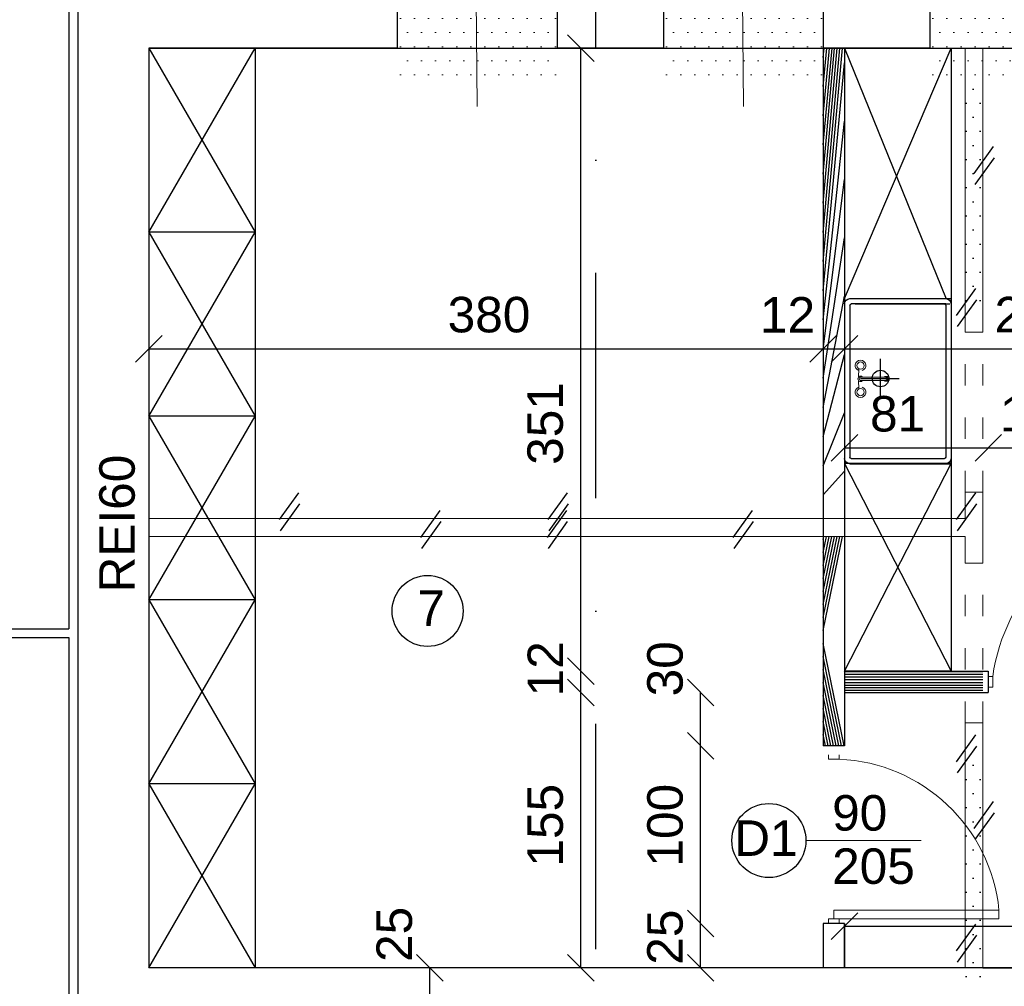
# Model space of a CAD drawing. Header units: millimetres. Extents: x 6197 to 108098, y 4257 to 29730.
# Tile 49 of 148: x 19247 to 19801, y 10919 to 11464. Entities that reach past the tile are written whole.
import ezdxf

# ---------------------------------------------------------------- set-up
doc = ezdxf.new("R2010")
doc.units = ezdxf.units.MM
doc.linetypes.add('ACAD_ISO03W100', pattern=[30, 12, -18])
doc.linetypes.add('DASHDOTX2', pattern=[50.8, 25.4, -12.7, 0, -12.7])
doc.layers.add('R-TAB', color=1, linetype='Continuous')
doc.layers.add('wuposażenie 0.15', color=140, linetype='Continuous', lineweight=15)
doc.styles.get("Standard").update_dxf_attribs({"font": 'arial.ttf'})
doc.dimstyles.new('ISO-25', dxfattribs={"dimtxt": 2.5, "dimasz": 2.5, "dimexe": 1.25, "dimexo": 0.625, "dimtad": 1, "dimtxsty": 'Standard', "dimcen": 2.5, "dimadec": 0, "dimazin": 0, "dimtfac": 1, "dimtmove": 0, "dimatfit": 3, "dimfxl": 1, "dimarcsym": 0})
pattern_1 = [(45, (-1177844323.7111, -935728472.6591815), (-11.22532015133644, 11.22532015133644), [])]

# ---------------------------------------------------------------- blocks, each defined once
blk = doc.blocks.new('_Oblique')
at = {"color": 0, "linetype": 'ByBlock', "lineweight": -2}
blk.add_line((-0.5, -0.5), (0.5, 0.5), dxfattribs=at)
blk = doc.blocks.new('*D509')
at = {"color": 0, "lineweight": -2, "transparency": 16777216}
blk.add_line((19319.33067399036, 12245.60305985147), (19699.33067470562, 12245.60305985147), dxfattribs=at)
at = {"layer": 'Defpoints', "color": 0, "transparency": 16777216}
for p in [(19699.33067470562, 12245.60305985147), (19699.33067470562, 11507.62654193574), (19319.33067399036, 11447.62654193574)]:
    blk.add_point(p, dxfattribs=at)
at = {"color": 0, "lineweight": -2, "transparency": 16777216, "xscale": 15, "yscale": 15, "zscale": 15, "rotation": 180}
blk.add_blockref('_Oblique', (19319.33067399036, 12245.60305985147), dxfattribs=at)
at = {"color": 0, "lineweight": -2, "transparency": 16777216, "xscale": 15, "yscale": 15, "zscale": 15}
blk.add_blockref('_Oblique', (19699.33067470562, 12245.60305985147), dxfattribs=at)
at = {"color": 0, "transparency": 16777216, "insert": (19505.94174057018, 12264.74684294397), "char_height": 20, "attachment_point": 5}
blk.add_mtext('380', dxfattribs=at)
blk = doc.blocks.new('*D510')
at = {"color": 0, "lineweight": -2, "transparency": 16777216}
blk.add_line((19699.3306744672, 12245.60305985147), (19711.33067422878, 12245.60305985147), dxfattribs=at)
at = {"layer": 'Defpoints', "color": 0, "transparency": 16777216}
for p in [(19711.33067422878, 12245.60305985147), (19699.3306744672, 11507.62654193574), (19711.33067422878, 11447.62654193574)]:
    blk.add_point(p, dxfattribs=at)
at = {"color": 0, "lineweight": -2, "transparency": 16777216, "xscale": 15, "yscale": 15, "zscale": 15, "rotation": 180}
blk.add_blockref('_Oblique', (19699.3306744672, 12245.60305985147), dxfattribs=at)
at = {"color": 0, "lineweight": -2, "transparency": 16777216, "xscale": 15, "yscale": 15, "zscale": 15}
blk.add_blockref('_Oblique', (19711.33067422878, 12245.60305985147), dxfattribs=at)
at = {"color": 0, "transparency": 16777216, "insert": (19709.3666532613, 12264.74684294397), "char_height": 20, "attachment_point": 5}
blk.add_mtext('12', dxfattribs=at)
blk = doc.blocks.new('*D541')
at = {"color": 0, "lineweight": -2, "transparency": 16777216}
blk.add_line((19477.74217635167, 10904.62654181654), (19477.74217635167, 10929.62654324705), dxfattribs=at)
at = {"layer": 'Defpoints', "color": 0, "transparency": 16777216}
for p in [(19319.33067470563, 10929.62654324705), (19477.74217635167, 10929.62654324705), (19279.33067399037, 10904.62654181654)]:
    blk.add_point(p, dxfattribs=at)
at = {"color": 0, "lineweight": -2, "transparency": 16777216, "xscale": 15, "yscale": 15, "zscale": 15}
for p, rotation in [((19477.74217635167, 10929.62654324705), 90), ((19477.74217635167, 10904.62654181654), 270)]:
    blk.add_blockref('_Oblique', p, dxfattribs=dict(at, rotation=rotation))
at = {"color": 0, "transparency": 16777216, "insert": (19457.75216275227, 10948.42568918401), "char_height": 20, "attachment_point": 5, "rotation": 90}
blk.add_mtext('25', dxfattribs=at)
blk = doc.blocks.new('*D822')
at = {"color": 0, "lineweight": -2, "transparency": 16777216}
blk.add_line((19711.33067399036, 12245.60305985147), (19917.33067399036, 12245.60305985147), dxfattribs=at)
at = {"layer": 'Defpoints', "color": 0, "transparency": 16777216}
for p in [(19917.33067399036, 12245.60305985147), (19917.33067399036, 11507.62654181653), (19711.33067399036, 11447.62654193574)]:
    blk.add_point(p, dxfattribs=at)
at = {"color": 0, "lineweight": -2, "transparency": 16777216, "xscale": 15, "yscale": 15, "zscale": 15, "rotation": 180}
blk.add_blockref('_Oblique', (19711.33067399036, 12245.60305985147), dxfattribs=at)
at = {"color": 0, "lineweight": -2, "transparency": 16777216, "xscale": 15, "yscale": 15, "zscale": 15}
blk.add_blockref('_Oblique', (19917.33067399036, 12245.60305985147), dxfattribs=at)
at = {"color": 0, "transparency": 16777216, "insert": (19807.67444807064, 12264.74684294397), "char_height": 20, "attachment_point": 5}
blk.add_mtext('206', dxfattribs=at)
blk = doc.blocks.new('*D830')
at = {"color": 0, "lineweight": -2, "transparency": 16777216}
blk.add_line((19319.33067399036, 11278.28070577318), (19699.33067399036, 11278.28070577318), dxfattribs=at)
at = {"layer": 'Defpoints', "color": 0, "transparency": 16777216}
for p in [(19319.33067399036, 11447.62654193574), (19699.33067399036, 11447.62654193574), (19699.33067399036, 11278.28070577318)]:
    blk.add_point(p, dxfattribs=at)
at = {"color": 0, "lineweight": -2, "transparency": 16777216, "xscale": 15, "yscale": 15, "zscale": 15, "rotation": 180}
blk.add_blockref('_Oblique', (19319.33067399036, 11278.28070577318), dxfattribs=at)
at = {"color": 0, "lineweight": -2, "transparency": 16777216, "xscale": 15, "yscale": 15, "zscale": 15}
blk.add_blockref('_Oblique', (19699.33067399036, 11278.28070577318), dxfattribs=at)
at = {"color": 0, "transparency": 16777216, "insert": (19511.00699931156, 11297.42448886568), "char_height": 20, "attachment_point": 5}
blk.add_mtext('380', dxfattribs=at)
blk = doc.blocks.new('*D831')
at = {"color": 0, "lineweight": -2, "transparency": 16777216}
blk.add_line((19699.33067399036, 11278.28070577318), (19711.33067399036, 11278.28070577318), dxfattribs=at)
at = {"layer": 'Defpoints', "color": 0, "transparency": 16777216}
for p in [(19699.33067399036, 11447.62654193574), (19711.33067399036, 11447.62654181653), (19711.33067399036, 11278.28070577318)]:
    blk.add_point(p, dxfattribs=at)
at = {"color": 0, "lineweight": -2, "transparency": 16777216, "xscale": 15, "yscale": 15, "zscale": 15, "rotation": 180}
blk.add_blockref('_Oblique', (19699.33067399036, 11278.28070577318), dxfattribs=at)
at = {"color": 0, "lineweight": -2, "transparency": 16777216, "xscale": 15, "yscale": 15, "zscale": 15}
blk.add_blockref('_Oblique', (19711.33067399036, 11278.28070577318), dxfattribs=at)
at = {"color": 0, "transparency": 16777216, "insert": (19679.22637587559, 11297.42448886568), "char_height": 20, "attachment_point": 5}
blk.add_mtext('12', dxfattribs=at)
blk = doc.blocks.new('*D832')
at = {"color": 0, "lineweight": -2, "transparency": 16777216}
blk.add_line((19711.33067399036, 11278.28070577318), (19917.33067375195, 11278.28070577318), dxfattribs=at)
at = {"layer": 'Defpoints', "color": 0, "transparency": 16777216}
for p in [(19711.33067399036, 11447.62654193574), (19917.33067375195, 11447.62654193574), (19917.33067375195, 11278.28070577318)]:
    blk.add_point(p, dxfattribs=at)
at = {"color": 0, "lineweight": -2, "transparency": 16777216, "xscale": 15, "yscale": 15, "zscale": 15, "rotation": 180}
blk.add_blockref('_Oblique', (19711.33067399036, 11278.28070577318), dxfattribs=at)
at = {"color": 0, "lineweight": -2, "transparency": 16777216, "xscale": 15, "yscale": 15, "zscale": 15}
blk.add_blockref('_Oblique', (19917.33067375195, 11278.28070577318), dxfattribs=at)
at = {"color": 0, "transparency": 16777216, "insert": (19819.13300639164, 11297.42448886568), "char_height": 20, "attachment_point": 5}
blk.add_mtext('206', dxfattribs=at)
blk = doc.blocks.new('*D839')
at = {"color": 0, "lineweight": -2, "transparency": 16777216}
blk.add_line((19562.74216753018, 11096.62654253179), (19562.74216753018, 11447.62654181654), dxfattribs=at)
at = {"layer": 'Defpoints', "color": 0, "transparency": 16777216}
for p in [(19549.33067399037, 11447.62654181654), (19562.74216753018, 11447.62654181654), (19711.33067422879, 11096.62654253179)]:
    blk.add_point(p, dxfattribs=at)
at = {"color": 0, "lineweight": -2, "transparency": 16777216, "xscale": 15, "yscale": 15, "zscale": 15}
for p, rotation in [((19562.74216753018, 11447.62654181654), 90), ((19562.74216753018, 11096.62654253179), 270)]:
    blk.add_blockref('_Oblique', p, dxfattribs=dict(at, rotation=rotation))
at = {"color": 0, "transparency": 16777216, "insert": (19542.75216203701, 11236.23823722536), "char_height": 20, "attachment_point": 5, "rotation": 90}
blk.add_mtext('351', dxfattribs=at)
blk = doc.blocks.new('*D840')
at = {"color": 0, "lineweight": -2, "transparency": 16777216}
blk.add_line((19562.74216991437, 11084.62654122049), (19562.74216991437, 11096.62654300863), dxfattribs=at)
at = {"layer": 'Defpoints', "color": 0, "transparency": 16777216}
for p in [(19562.74216991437, 11096.62654300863), (19711.33067422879, 11096.62654300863), (19711.33067422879, 11084.62654122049)]:
    blk.add_point(p, dxfattribs=at)
at = {"color": 0, "lineweight": -2, "transparency": 16777216, "xscale": 15, "yscale": 15, "zscale": 15}
for p, rotation in [((19562.74216991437, 11096.62654300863), 90), ((19562.74216991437, 11084.62654122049), 270)]:
    blk.add_blockref('_Oblique', p, dxfattribs=dict(at, rotation=rotation))
at = {"color": 0, "transparency": 16777216, "insert": (19542.75216203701, 11098.03035637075), "char_height": 20, "attachment_point": 5, "rotation": 90}
blk.add_mtext('12', dxfattribs=at)
blk = doc.blocks.new('*D841')
at = {"color": 0, "lineweight": -2, "transparency": 16777216}
blk.add_line((19562.74217182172, 10929.62654169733), (19562.74217182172, 11084.62654122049), dxfattribs=at)
at = {"layer": 'Defpoints', "color": 0, "transparency": 16777216}
for p in [(19562.74217182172, 11084.62654122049), (19711.33067422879, 11084.62654122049), (19711.33067422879, 10929.62654169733)]:
    blk.add_point(p, dxfattribs=at)
at = {"color": 0, "lineweight": -2, "transparency": 16777216, "xscale": 15, "yscale": 15, "zscale": 15}
for p, rotation in [((19562.74217182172, 11084.62654122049), 90), ((19562.74217182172, 10929.62654169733), 270)]:
    blk.add_blockref('_Oblique', p, dxfattribs=dict(at, rotation=rotation))
at = {"color": 0, "transparency": 16777216, "insert": (19542.75216203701, 11009.90181955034), "char_height": 20, "attachment_point": 5, "rotation": 90}
blk.add_mtext('155', dxfattribs=at)
blk = doc.blocks.new('*D842')
at = {"color": 0, "lineweight": -2, "transparency": 16777216}
blk.add_line((19630.25375348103, 11054.62654205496), (19630.25375348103, 11084.62654122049), dxfattribs=at)
at = {"layer": 'Defpoints', "color": 0, "transparency": 16777216}
for p in [(19630.25375348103, 11084.62654122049), (19711.33067422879, 11084.62654122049), (19711.33067422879, 11054.62654205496)]:
    blk.add_point(p, dxfattribs=at)
at = {"color": 0, "lineweight": -2, "transparency": 16777216, "xscale": 15, "yscale": 15, "zscale": 15}
for p, rotation in [((19630.25375348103, 11084.62654122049), 90), ((19630.25375348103, 11054.62654205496), 270)]:
    blk.add_blockref('_Oblique', p, dxfattribs=dict(at, rotation=rotation))
at = {"color": 0, "transparency": 16777216, "insert": (19610.26374369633, 11098.03035637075), "char_height": 20, "attachment_point": 5, "rotation": 90}
blk.add_mtext('30', dxfattribs=at)
blk = doc.blocks.new('*D843')
at = {"color": 0, "lineweight": -2, "transparency": 16777216}
blk.add_line((19630.25375538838, 10954.62654205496), (19630.25375538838, 11054.62654205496), dxfattribs=at)
at = {"layer": 'Defpoints', "color": 0, "transparency": 16777216}
for p in [(19630.25375538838, 11054.62654205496), (19711.33067422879, 11054.62654205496), (19699.33067446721, 10954.62654205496)]:
    blk.add_point(p, dxfattribs=at)
at = {"color": 0, "lineweight": -2, "transparency": 16777216, "xscale": 15, "yscale": 15, "zscale": 15}
for p, rotation in [((19630.25375538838, 11054.62654205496), 90), ((19630.25375538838, 10954.62654205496), 270)]:
    blk.add_blockref('_Oblique', p, dxfattribs=dict(at, rotation=rotation))
at = {"color": 0, "transparency": 16777216, "insert": (19610.26374369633, 11009.90181955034), "char_height": 20, "attachment_point": 5, "rotation": 90}
blk.add_mtext('100', dxfattribs=at)
blk = doc.blocks.new('*D844')
at = {"color": 0, "lineweight": -2, "transparency": 16777216}
blk.add_line((19630.25375729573, 10929.62654169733), (19630.25375729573, 10954.62654396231), dxfattribs=at)
at = {"layer": 'Defpoints', "color": 0, "transparency": 16777216}
for p in [(19630.25375729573, 10954.62654396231), (19711.33067422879, 10954.62654396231), (19699.33067446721, 10929.62654169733)]:
    blk.add_point(p, dxfattribs=at)
at = {"color": 0, "lineweight": -2, "transparency": 16777216, "xscale": 15, "yscale": 15, "zscale": 15}
for p, rotation in [((19630.25375729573, 10954.62654396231), 90), ((19630.25375729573, 10929.62654169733), 270)]:
    blk.add_blockref('_Oblique', p, dxfattribs=dict(at, rotation=rotation))
at = {"color": 0, "transparency": 16777216, "insert": (19610.26374369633, 10946.84507557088), "char_height": 20, "attachment_point": 5, "rotation": 90}
blk.add_mtext('25', dxfattribs=at)
blk = doc.blocks.new('*D845')
at = {"color": 0, "lineweight": -2, "transparency": 16777216}
blk.add_line((19711.33067351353, 11222.43508514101), (19792.33067422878, 11222.43508514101), dxfattribs=at)
at = {"layer": 'Defpoints', "color": 0, "transparency": 16777216}
for p in [(19792.33067422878, 11222.43508514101), (19711.33067351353, 11096.62654145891), (19792.33067422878, 11096.62654169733)]:
    blk.add_point(p, dxfattribs=at)
at = {"color": 0, "lineweight": -2, "transparency": 16777216, "xscale": 15, "yscale": 15, "zscale": 15, "rotation": 180}
blk.add_blockref('_Oblique', (19711.33067351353, 11222.43508514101), dxfattribs=at)
at = {"color": 0, "lineweight": -2, "transparency": 16777216, "xscale": 15, "yscale": 15, "zscale": 15}
blk.add_blockref('_Oblique', (19792.33067422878, 11222.43508514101), dxfattribs=at)
at = {"color": 0, "transparency": 16777216, "insert": (19741.22127872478, 11241.5788682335), "char_height": 20, "attachment_point": 5}
blk.add_mtext('81', dxfattribs=at)
blk = doc.blocks.new('*D846')
at = {"color": 0, "lineweight": -2, "transparency": 16777216}
blk.add_line((19792.33067422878, 11222.43508514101), (19892.3306744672, 11222.43508514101), dxfattribs=at)
at = {"layer": 'Defpoints', "color": 0, "transparency": 16777216}
for p in [(19892.3306744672, 11222.43508514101), (19792.33067422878, 11096.62654145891), (19892.3306744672, 11096.6265413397)]:
    blk.add_point(p, dxfattribs=at)
at = {"color": 0, "lineweight": -2, "transparency": 16777216, "xscale": 15, "yscale": 15, "zscale": 15, "rotation": 180}
blk.add_blockref('_Oblique', (19792.33067422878, 11222.43508514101), dxfattribs=at)
at = {"color": 0, "lineweight": -2, "transparency": 16777216, "xscale": 15, "yscale": 15, "zscale": 15}
blk.add_blockref('_Oblique', (19892.3306744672, 11222.43508514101), dxfattribs=at)
at = {"color": 0, "transparency": 16777216, "insert": (19822.22127944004, 11241.5788682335), "char_height": 20, "attachment_point": 5}
blk.add_mtext('100', dxfattribs=at)
blk = doc.blocks.new('*D865')
at = {"color": 0, "lineweight": -2, "transparency": 16777216}
blk.add_line((19294.33067399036, 12245.60305985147), (19319.33067422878, 12245.60305985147), dxfattribs=at)
at = {"layer": 'Defpoints', "color": 0, "transparency": 16777216}
for p in [(19319.33067422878, 12245.60305985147), (19294.33067399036, 11507.62654193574), (19319.33067422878, 11447.62654193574)]:
    blk.add_point(p, dxfattribs=at)
at = {"color": 0, "lineweight": -2, "transparency": 16777216, "xscale": 15, "yscale": 15, "zscale": 15, "rotation": 180}
blk.add_blockref('_Oblique', (19294.33067399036, 12245.60305985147), dxfattribs=at)
at = {"color": 0, "lineweight": -2, "transparency": 16777216, "xscale": 15, "yscale": 15, "zscale": 15}
blk.add_blockref('_Oblique', (19319.33067422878, 12245.60305985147), dxfattribs=at)
at = {"color": 0, "transparency": 16777216, "insert": (19299.85856133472, 12264.74684294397), "char_height": 20, "attachment_point": 5}
blk.add_mtext('25', dxfattribs=at)
blk = doc.blocks.new('*D921')
at = {"color": 0, "lineweight": -2, "transparency": 16777216}
blk.add_line((19711.3306744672, 10953.01191993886), (20071.33067399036, 10953.01191993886), dxfattribs=at)
at = {"layer": 'Defpoints', "color": 0, "transparency": 16777216}
for p in [(20071.33067399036, 10953.01191993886), (19711.3306744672, 10929.62654169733), (20071.33067399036, 10929.62654169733)]:
    blk.add_point(p, dxfattribs=at)
at = {"color": 0, "lineweight": -2, "transparency": 16777216, "xscale": 15, "yscale": 15, "zscale": 15, "rotation": 180}
blk.add_blockref('_Oblique', (19711.3306744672, 10953.01191993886), dxfattribs=at)
at = {"color": 0, "lineweight": -2, "transparency": 16777216, "xscale": 15, "yscale": 15, "zscale": 15}
blk.add_blockref('_Oblique', (20071.33067399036, 10953.01191993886), dxfattribs=at)
at = {"color": 0, "transparency": 16777216, "insert": (19849.6562316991, 10972.15570303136), "char_height": 20, "attachment_point": 5}
blk.add_mtext('360', dxfattribs=at)

msp = doc.modelspace()

# ---------------------------------------------------------------- hatches: boundary and pattern name
at = {"lineweight": 0}
h = msp.add_hatch(dxfattribs=at)
h.set_pattern_fill('DOTS', color=256, scale=5)
h.set_pattern_definition([(0, (-1177846952.249857, -935728472.6591815), (3.96875, 7.9375), [0, -7.9375])])
h.paths.add_polyline_path([(19503.53976112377, 11507.62654205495), (19459.33067399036, 11507.62654205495), (19459.33067399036, 11482.62654181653), (19503.75279527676, 11482.62654181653)])
h.paths.add_polyline_path([(19549.33067399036, 11507.62654205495), (19503.53976112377, 11507.62654205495), (19503.75279527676, 11482.62654181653), (19549.33067399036, 11482.62654181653)])
h.paths.add_polyline_path([(19549.33067399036, 11472.62654181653), (19503.83800917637, 11472.62654181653), (19504.05104332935, 11447.62654181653), (19549.33067399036, 11447.62654181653)])
h.paths.add_polyline_path([(19503.83800917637, 11472.62654181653), (19459.33067399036, 11472.62654181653), (19459.33067399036, 11447.62654181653), (19504.05104332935, 11447.62654181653)])
h = msp.add_hatch(dxfattribs=at)
h.set_pattern_fill('DOTS', color=256, scale=5)
h.set_pattern_definition([(0, (-1177846802.249857, -935728472.6591816), (3.96875, 7.9375), [0, -7.9375])])
h.paths.add_polyline_path([(19653.53976112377, 11507.62654193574), (19609.33067399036, 11507.62654193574), (19609.33067399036, 11482.62654169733), (19653.75279527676, 11482.62654169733)])
h.paths.add_polyline_path([(19699.33067399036, 11507.62654193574), (19653.53976112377, 11507.62654193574), (19653.75279527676, 11482.62654169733), (19699.33067399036, 11482.62654169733)])
h.paths.add_polyline_path([(19699.33067399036, 11472.62654169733), (19653.83800917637, 11472.62654169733), (19654.05104332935, 11447.62654169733), (19699.33067399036, 11447.62654169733)])
h.paths.add_polyline_path([(19653.83800917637, 11472.62654169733), (19609.33067399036, 11472.62654169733), (19609.33067399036, 11447.62654169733), (19654.05104332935, 11447.62654169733)])
h = msp.add_hatch(dxfattribs=at)
h.set_pattern_fill('DOTS', color=256, scale=5)
h.set_pattern_definition([(0, (-1177846652.249857, -935728472.6591814), (3.96875, 7.9375), [0, -7.9375])])
h.paths.add_polyline_path([(19803.53976112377, 11507.62654217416), (19759.33067399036, 11507.62654217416), (19759.33067399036, 11482.62654193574), (19803.75279527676, 11482.62654193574)])
h.paths.add_polyline_path([(19849.33067399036, 11507.62654217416), (19803.53976112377, 11507.62654217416), (19803.75279527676, 11482.62654193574), (19849.33067399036, 11482.62654193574)])
h.paths.add_polyline_path([(19849.33067399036, 11472.62654193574), (19803.83800917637, 11472.62654193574), (19804.05104332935, 11447.62654193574), (19849.33067399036, 11447.62654193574)])
h.paths.add_polyline_path([(19803.83800917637, 11472.62654193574), (19759.33067399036, 11472.62654193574), (19759.33067399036, 11447.62654193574), (19804.05104332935, 11447.62654193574)])
h = msp.add_hatch()
h.set_pattern_fill('DOTS', color=256, scale=5)
h.set_pattern_definition([(0, (-1177844323.7111, -935728472.6591815), (3.96875, 7.9375), [0, -7.9375])])
h.paths.add_polyline_path([(19699.33067422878, 11182.62654217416), (19319.33067399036, 11182.62654193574), (19319.33067399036, 11172.62654193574), (19699.33067422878, 11172.62654217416)])
h.paths.add_polyline_path([(19789.33067399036, 11197.62654229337), (19779.33067422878, 11197.62654229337), (19779.33067422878, 11182.62654217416), (19711.33067422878, 11182.62654217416), (19711.33067422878, 11172.62654217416), (19779.33067422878, 11172.62654217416), (19779.33067422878, 11157.62654217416), (19789.33067399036, 11157.62654217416)])
h.paths.add_polyline_path([(19789.33067399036, 11447.62654193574), (19779.33067399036, 11447.62654193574), (19779.33067422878, 11287.62654229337), (19789.33067399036, 11287.62654229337), (19789.33067399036, 11287.62654241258)])
h.paths.add_polyline_path([(19789.33067422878, 11067.62654217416), (19779.33067422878, 11067.62654217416), (19779.33067422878, 11067.62654205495), (19779.33067422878, 11010.17720087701, -0.05054773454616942), (19789.33067422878, 10993.95897206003)])
h.paths.add_polyline_path([(19789.33067422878, 10993.95897206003, 0.05054773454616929), (19779.33067422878, 11010.17720087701), (19779.33067422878, 10962.12654205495), (19789.33067422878, 10962.12654205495)])
h.paths.add_polyline_path([(19789.33067422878, 10957.12654205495), (19779.33067422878, 10957.12654205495), (19779.33067422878, 10929.62654169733), (19789.33067422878, 10929.62654169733)])
h.paths.add_polyline_path([(19789.33067422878, 10962.12654205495), (19779.33067422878, 10962.12654205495), (19779.33067422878, 10957.12654205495), (19789.33067422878, 10957.12654205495)])
h = msp.add_hatch()
h.set_pattern_fill('ANSI31', color=256, scale=5)
h.set_pattern_definition(pattern_1)
h.paths.add_polyline_path([(19711.33067399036, 11447.62654193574), (19699.33067399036, 11447.62654193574), (19699.33067422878, 11182.62654217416), (19711.33067422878, 11182.62654217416)])
h.paths.add_polyline_path([(19711.33067422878, 11172.62654217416), (19699.33067422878, 11172.62654217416), (19699.33067422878, 11054.62654205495), (19711.33067422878, 11054.62654205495)])
h.paths.add_polyline_path([(19711.3306744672, 10954.62654205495), (19699.3306744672, 10954.62654205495), (19699.3306744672, 10929.62654169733), (19711.3306744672, 10929.62654169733)])
h = msp.add_hatch()
h.set_pattern_fill('ANSI31', color=256, scale=5)
h.set_pattern_definition(pattern_1)
h.paths.add_polyline_path([(19779.33067422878, 11096.6265413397), (19711.33067422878, 11096.62654145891), (19711.33067422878, 11084.62654122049), (19779.33067422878, 11084.6265413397)])
h.paths.add_polyline_path([(19789.33067399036, 11096.6265413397), (19779.33067422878, 11096.6265413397), (19779.33067422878, 11084.6265413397), (19789.33067399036, 11084.6265413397)])
h.paths.add_polyline_path([(19929.33067399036, 11447.62654181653), (19917.33067399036, 11447.62654181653), (19917.33067422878, 11096.62654157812), (19892.33067422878, 11096.6265413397), (19892.33067422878, 11084.6265413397), (19945.33067422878, 11084.6265413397), (19945.33067422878, 11096.62654169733), (19929.33067422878, 11096.62654169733)])

# ---------------------------------------------------------------- linework, layer by layer
at = {"linetype": 'DASHDOTX2', "lineweight": 30, "ltscale": 5}
msp.add_line((19571.1514065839, 9415.462836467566), (19571.1514065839, 12357.05467220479), dxfattribs=at)
at = {"lineweight": 30}
for p, q in [((19274.33067399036, 11735.62654193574), (19274.33067399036, 11120.62654193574)), ((19459.33067399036, 11507.62654193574), (19459.33067399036, 11447.62654193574)), ((19549.33067399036, 11507.62654193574), (19549.33067399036, 11447.62654193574)), ((19609.33067399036, 11507.62654193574), (19609.33067399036, 11447.62654193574)), ((19699.33067399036, 11507.62654193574), (19699.33067399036, 11447.62654193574)), ((19759.33067399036, 11507.62654193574), (19759.33067399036, 11447.62654193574)), ((19279.33067399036, 11487.62654193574), (19279.33067399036, 10904.62654181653)), ((19319.33067399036, 11447.62654193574), (19319.33067399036, 11182.62654205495)), ((19459.33067399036, 11447.62654193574), (19319.33067399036, 11447.62654193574)), ((19609.33067399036, 11447.62654193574), (19549.33067399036, 11447.62654193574)), ((19759.33067399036, 11447.62654181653), (19699.33067399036, 11447.62654193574)), ((19699.33067399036, 11447.62654193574), (19699.33067422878, 11054.62654205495)), ((19711.33067399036, 11447.62654193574), (19711.33067422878, 11054.62654205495)), ((19319.33067399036, 11182.62654181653), (19319.33067422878, 10929.62654169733)), ((18667.3306744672, 11120.62654181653), (19274.33067399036, 11120.62654193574)), ((18667.3306744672, 11115.62654181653), (19274.33067399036, 11115.62654193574)), ((19274.33067399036, 11115.62654193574), (19274.33067399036, 10777.62654157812)), ((19711.33067422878, 11096.62654145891), (19792.33067422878, 11096.6265413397)), ((19792.33067422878, 11096.62654169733), (19792.33067422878, 11084.6265413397)), ((19711.33067422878, 11084.62654122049), (19792.33067422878, 11084.6265413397)), ((19711.3306744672, 11054.62654205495), (19699.3306744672, 11054.62654205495)), ((19699.3306744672, 10954.62654205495), (19699.3306744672, 10929.62654193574)), ((19711.3306744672, 10954.62654205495), (19699.3306744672, 10954.62654205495)), ((19711.3306744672, 10954.62654205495), (19711.3306744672, 10929.62654193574)), ((19789.33067422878, 10929.62654169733), (19319.33067399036, 10929.62654169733)), ((19821.33067422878, 10929.62654217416), (19789.33067422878, 10929.62654217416))]:
    msp.add_line(p, q, dxfattribs=at)
at = {"lineweight": 20}
for p, q in [((19502.92642050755, 11579.60327478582), (19504.33067375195, 11414.8113618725)), ((19652.92642050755, 11579.60327490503), (19654.33067375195, 11414.81136199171)), ((19779.33067399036, 11447.62654193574), (19779.33067422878, 11287.62654229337)), ((19789.33067399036, 11447.62654193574), (19789.33067399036, 11287.62654229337)), ((19779.33067422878, 11287.62654229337), (19789.33067399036, 11287.62654229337)), ((19779.33067422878, 11197.62654241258), (19779.33067422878, 11182.62654229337)), ((19779.33067422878, 11182.62654229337), (19779.33067422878, 11197.62654229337)), ((19779.33067422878, 11197.62654229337), (19789.33067399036, 11197.62654229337)), ((19789.33067399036, 11197.62654229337), (19789.33067399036, 11157.62654205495)), ((19779.33067422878, 11182.62654217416), (19319.33067422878, 11182.62654193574)), ((19779.33067422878, 11172.62654217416), (19319.33067422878, 11172.62654193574)), ((19779.33067422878, 11172.62654217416), (19779.33067422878, 11157.62654217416)), ((19779.33067422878, 11157.62654217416), (19779.33067422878, 11172.62654217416)), ((19779.33067422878, 11172.62654217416), (19779.33067422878, 11157.62654217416)), ((19779.33067422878, 11157.62654217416), (19789.33067422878, 11157.62654217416)), ((19794.83067422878, 11093.62654145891), (19792.33067422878, 11093.62654145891)), ((19794.83067422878, 11090.62654145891), (19794.83067422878, 11093.62654145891)), ((19794.83067422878, 11090.62654145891), (19794.83067422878, 11087.62654145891)), ((19794.83067422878, 11087.62654145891), (19792.33067422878, 11087.62654145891)), ((19779.33067422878, 11067.62654205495), (19779.33067422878, 10929.62654169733)), ((19779.33067422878, 10929.62654217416), (19779.33067422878, 11067.62654217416)), ((19779.33067422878, 11067.62654217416), (19789.33067422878, 11067.62654217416)), ((19789.33067422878, 11067.62654217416), (19789.33067422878, 10929.62654169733)), ((19702.3306744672, 11047.12654205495), (19702.3306744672, 11049.62654205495)), ((19705.3306744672, 11047.12654205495), (19702.3306744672, 11047.12654205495)), ((19705.3306744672, 11047.12654205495), (19708.3306744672, 11047.12654205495)), ((19708.3306744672, 11047.12654205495), (19708.3306744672, 11049.62654205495)), ((19689.56285792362, 11001.2827708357), (19754.47436600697, 11001.2827708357)), ((19705.3306744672, 10957.12654205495), (19705.3306744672, 10962.12654205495)), ((19798.3306744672, 10962.12654205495), (19705.3306744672, 10962.12654205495)), ((19798.3306744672, 10957.12654205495), (19798.3306744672, 10962.12654205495)), ((19705.3306744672, 10957.12654205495), (19702.3306744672, 10957.12654205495)), ((19702.3306744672, 10957.12654205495), (19702.3306744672, 10954.62654205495)), ((19705.3306744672, 10957.12654205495), (19708.3306744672, 10957.12654205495)), ((19708.3306744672, 10957.12654205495), (19708.3306744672, 10954.62654205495)), ((19708.3306744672, 10957.12654205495), (19798.3306744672, 10957.12654205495))]:
    msp.add_line(p, q, dxfattribs=at)
for p, q in [((19319.33067399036, 11447.62654193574), (19459.33067399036, 11447.62654193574)), ((19319.33067399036, 11447.62654193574), (19459.33067375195, 11447.62654181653)), ((19319.33067399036, 11447.62654193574), (19379.33067399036, 11447.62654193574)), ((19319.33067399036, 11344.0265419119), (19379.33067399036, 11447.62654193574)), ((19319.33067399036, 11447.62654193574), (19379.33067399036, 11344.0265419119)), ((19379.33067399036, 11447.62654193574), (19379.33067399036, 10929.62654169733)), ((19379.33067399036, 11447.62654193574), (19379.33067399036, 11344.0265419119)), ((19459.33067375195, 11447.62654181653), (19549.33067375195, 11447.62654181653)), ((19549.33067399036, 11447.62654193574), (19609.33067399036, 11447.62654193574)), ((19549.33067375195, 11447.62654181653), (19609.33067375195, 11447.62654169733)), ((19609.33067375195, 11447.62654193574), (19699.33067375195, 11447.62654193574)), ((19699.33067399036, 11447.62654193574), (19759.33067375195, 11447.62654193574)), ((19711.33067399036, 11447.62654193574), (19759.33067399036, 11447.62654193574)), ((19711.33067399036, 11306.55601032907), (19771.33067399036, 11447.62654193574)), ((19711.33067399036, 11447.62654193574), (19768.6611157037, 11306.53775616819)), ((19759.33067399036, 11447.62654169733), (19849.33067399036, 11447.62654169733)), ((19771.33067399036, 11447.62654193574), (19771.33067351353, 11096.62654122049)), ((19771.33067399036, 11447.62654193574), (19771.33067399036, 11330.62654193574)), ((19379.33067399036, 11344.0265419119), (19319.33067399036, 11344.0265419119)), ((19319.33067399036, 11240.42654188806), (19379.33067399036, 11344.0265419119)), ((19319.33067399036, 11344.0265419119), (19379.33067399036, 11240.42654188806)), ((19714.33067399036, 11306.55601032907), (19771.33067399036, 11306.55601032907)), ((19714.33067399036, 11302.80601032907), (19714.33067399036, 11261.55601032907)), ((19768.33067399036, 11303.55601032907), (19715.08067399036, 11303.55601032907)), ((19717.33067399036, 11303.55601032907), (19770.58067399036, 11303.55601032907)), ((19768.33067375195, 11302.80601032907), (19768.33067375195, 11261.55601032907)), ((19771.33067375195, 11303.55601032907), (19771.33067375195, 11261.55601032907)), ((19714.33067399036, 11261.55601032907), (19714.33067399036, 11217.30601032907)), ((19714.33067399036, 11261.55601032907), (19714.33067399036, 11217.30601032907)), ((19768.33067375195, 11261.55601032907), (19768.33067375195, 11217.30601032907)), ((19771.33067375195, 11261.55601032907), (19771.33067375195, 11216.55601032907)), ((19379.33067399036, 11240.42654188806), (19319.33067399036, 11240.42654188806)), ((19319.33067399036, 11136.82654174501), (19379.33067399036, 11240.42654176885)), ((19319.33067399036, 11240.42654176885), (19379.33067399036, 11136.82654174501)), ((19771.33067375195, 11213.62654229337), (19711.33067375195, 11213.62654229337)), ((19711.33067399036, 11096.62654217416), (19771.33067399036, 11213.62654217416)), ((19711.33067399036, 11213.62654217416), (19771.33067399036, 11096.62654217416)), ((19714.33067399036, 11213.55601032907), (19771.33067399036, 11213.55601032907)), ((19715.08067399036, 11216.55601032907), (19767.58067375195, 11216.55601032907)), ((19379.33067399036, 11136.82654174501), (19319.33067399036, 11136.82654174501)), ((19319.33067399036, 11033.22654172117), (19379.33067399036, 11136.82654174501)), ((19319.33067399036, 11136.82654174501), (19379.33067399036, 11033.22654172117)), ((19771.33067399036, 11096.62654217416), (19711.33067399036, 11096.62654217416)), ((19379.33067399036, 11033.22654172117), (19319.33067399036, 11033.22654172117)), ((19319.33067399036, 10929.62654169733), (19379.33067399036, 11033.22654172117)), ((19319.33067399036, 11033.22654172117), (19379.33067399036, 10929.62654169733)), ((19708.3306744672, 10954.62654205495), (19702.3306744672, 10954.62654205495)), ((19711.3306744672, 10929.62654205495), (19711.3306744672, 10954.62654205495)), ((19379.33067399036, 10929.62654169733), (19319.33067399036, 10929.62654169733)), ((19789.33067422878, 10929.62654169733), (19821.33067422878, 10929.62654169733))]:
    msp.add_line(p, q)
at = {"color": 1}
for p, q in [((19784.38805109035, 11377.05878719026), (19795.25559526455, 11392.20712491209)), ((19784.92486959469, 11370.80002936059), (19795.79241376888, 11385.94836708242)), ((19774.38805132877, 11297.05878754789), (19785.25559550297, 11312.20712526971)), ((19774.92486983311, 11290.80002971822), (19785.7924140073, 11305.94836744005)), ((19392.94988375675, 11182.05878707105), (19403.81742793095, 11197.20712479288)), ((19544.38805132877, 11182.05878707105), (19555.25559550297, 11197.20712479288)), ((19774.38805132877, 11182.05878719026), (19785.25559550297, 11197.20712491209)), ((19393.48670226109, 11175.80002924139), (19404.35424643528, 11190.94836696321)), ((19544.92486983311, 11175.80002924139), (19555.7924140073, 11190.94836696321)), ((19774.92486983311, 11175.80002936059), (19785.7924140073, 11190.94836708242)), ((19472.5657179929, 11172.05878719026), (19483.43326216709, 11187.20712491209)), ((19543.89645844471, 11172.05878719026), (19554.7640026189, 11187.20712491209)), ((19648.63488608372, 11172.05878719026), (19659.50243025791, 11187.20712491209)), ((19473.10253649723, 11165.80002936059), (19483.97008067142, 11180.94836708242)), ((19544.43327694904, 11165.80002936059), (19555.30082112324, 11180.94836708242)), ((19649.17170458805, 11165.80002936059), (19660.03924876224, 11180.94836708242)), ((19774.38805132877, 11045.61516925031), (19785.25559550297, 11060.76350697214)), ((19774.92486983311, 11039.35641142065), (19785.7924140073, 11054.50474914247)), ((19784.38805132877, 11008.05878695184), (19795.25559550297, 11023.20712467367)), ((19784.92486983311, 11001.80002912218), (19795.7924140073, 11016.948366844)), ((19774.38805132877, 10939.05878719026), (19785.25559550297, 10954.20712491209)), ((19774.92486983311, 10932.80002936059), (19785.7924140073, 10947.94836708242))]:
    msp.add_line(p, q, dxfattribs=at)
at = {"linetype": 'ACAD_ISO03W100', "lineweight": 20}
for p, q in [((19779.33067422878, 11197.62654241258), (19779.33067422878, 11287.62654253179)), ((19789.33067399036, 11197.62654229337), (19789.33067399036, 11287.62654241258)), ((19779.33067422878, 11067.62654205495), (19779.33067422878, 11157.62654217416)), ((19789.33067399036, 11067.62654193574), (19789.33067399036, 11157.62654205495))]:
    msp.add_line(p, q, dxfattribs=at)
at = {"color": 0}
msp.add_circle((19731.58067399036, 11261.55601032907), 4.65, dxfattribs=at)
for centre, radius in [((19476.40743523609, 11130.60465236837), 20), ((19668.70436459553, 11001.2827708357), 20.85849344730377)]:
    msp.add_circle(centre, radius)
at = {"extrusion": (0, 0, -1)}
for centre, radius, start, end in [((-19714.33067399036, 11303.55601032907), 3, 0, 90), ((-19768.33067375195, 11303.55601032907), 3, 90, 180), ((-19715.08067399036, 11302.80601032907), 0.75, 0, 90), ((-19767.58067375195, 11302.80601032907), 0.75, 90, 180), ((-19715.08067399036, 11217.30601032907), 0.75, 270, 0), ((-19767.58067375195, 11217.30601032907), 0.75, 180, 270), ((-19714.33067399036, 11216.55601032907), 3, 270, 0), ((-19768.33067375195, 11216.55601032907), 3, 180, 270)]:
    msp.add_arc(centre, radius, start, end, dxfattribs=at)
at = {"lineweight": 20}
for centre, radius, start, end in [((19899.4221299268, 11079.03508647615), 105.6043694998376, 97.94200749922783, 172.0579857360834), ((19704.32318097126, 10952.7362551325), 94.47532111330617, 5.704265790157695, 87.5688844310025)]:
    msp.add_arc(centre, radius, start, end, dxfattribs=at)
at = {"layer": 'Defpoints', "color": 0}
for p, q in [((19731.58067399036, 11250.64921029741), (19731.58067399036, 11272.73266037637)), ((19720.35122424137, 11261.55601032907), (19742.18657403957, 11261.55601032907))]:
    msp.add_line(p, q, dxfattribs=at)
at = {"layer": 'wuposażenie 0.15', "color": 0}
for p, q in [((19719.45819931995, 11267.08624466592), (19719.09438377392, 11262.23537024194)), ((19734.5308030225, 11262.63590797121), (19735.41080313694, 11262.63590797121)), ((19719.09438377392, 11260.53644570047), (19719.45819931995, 11255.68557127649))]:
    msp.add_line(p, q, dxfattribs=at)
for points in [[(19734.81279164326, 11262.17629488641, 0.1045459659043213), (19734.5308030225, 11262.23590787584), (19720.33067399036, 11262.23590787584, 0.9999999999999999), (19720.33067399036, 11260.53590806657), (19734.5308030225, 11260.53590806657, 0.1045459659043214), (19734.81279164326, 11260.595521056)], [(19734.97467881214, 11262.54207142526, 0.1045459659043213), (19734.5308030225, 11262.63590797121, 0.1045459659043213), (19734.08692723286, 11262.54207142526, 0.1007964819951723), (19733.70357924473, 11262.26979144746)], [(19734.5308030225, 11260.13590797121), (19735.41080313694, 11260.13590797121, 0.1045459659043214), (19735.85467892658, 11260.22974451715, 0.1007964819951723), (19736.23802691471, 11260.50202449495, 0.09591071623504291), (19736.49048882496, 11260.90376003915, 0.09272044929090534), (19736.58067399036, 11261.38590797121, 0.09272044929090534), (19736.49048882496, 11261.86805590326, 0.09591071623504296), (19736.23802691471, 11262.26979144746, 0.1007964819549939), (19735.85467892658, 11262.54207142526)], [(19735.70067411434, 11261.38590797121, 0.09272044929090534), (19735.61048871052, 11261.86805590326, 0.09591071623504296), (19735.35802680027, 11262.26979144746, 0.1007964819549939), (19734.97467881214, 11262.54207142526)], [(19733.67301040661, 11260.53590806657, 0.009141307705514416), (19733.70357924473, 11260.50202449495, 0.1007964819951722), (19734.08692723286, 11260.22974451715, 0.1045459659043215), (19734.5308030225, 11260.13590797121, 0.1045459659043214), (19734.97467881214, 11260.22974451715)], [(19734.97467881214, 11260.22974451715, 0.1007964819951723), (19735.35802680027, 11260.50202449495, 0.09591071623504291), (19735.61048871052, 11260.90376003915)]]:
    msp.add_lwpolyline(points, format="xyb", dxfattribs=at)
for centre in [(19720.33067399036, 11268.88590797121), (19720.33067399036, 11253.88590797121)]:
    msp.add_circle(centre, 1.999999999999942, dxfattribs=at)
for centre, radius, start, end in [((19720.33067399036, 11268.88590797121), 2.999999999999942, 288.4795441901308, 251.5204558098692), ((19720.33067399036, 11261.38590797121), 1.499999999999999, 34.51810316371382, 325.4818968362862), ((19734.61487561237, 11261.41691192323), 1.248144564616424, 136.8965340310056, 138.9915136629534), ((19734.49789267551, 11261.46479471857), 0.7780705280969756, 43.10346596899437, 66.12654822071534), ((19734.44673043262, 11261.41691192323), 0.8481445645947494, 21.18937078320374, 43.10346596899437), ((19734.3667533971, 11261.38590797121), 0.933920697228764, 0, 21.18937078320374), ((19735.41080313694, 11261.53915389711), 1.096754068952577, 66.12654822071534, 90), ((19720.33067399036, 11253.88590797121), 2.999999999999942, 108.4795441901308, 71.52045580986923), ((19734.49789267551, 11261.30702122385), 0.7780705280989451, 293.8734517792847, 316.8965340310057), ((19734.44673043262, 11261.35490401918), 0.8481445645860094, 316.8965340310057, 338.8106292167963), ((19734.3667533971, 11261.38590797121), 0.9339206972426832, 338.8106292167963, 0), ((19734.3667533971, 11261.38590797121), 1.333920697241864, 338.8106292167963, 0)]:
    msp.add_arc(centre, radius, start, end, dxfattribs=at)

# ---------------------------------------------------------------- texts
for s, width, insert, char_height, attachment_point in [('\\pi37.22769;Wyłaz ze schodami \\P\\pi39.8;składanymi o wym. \\P\\pi84.42551;75x130 cm \\P\\pi20.68881;o odporności ogniowej \\P\\pi107.67448;REI 60', 289.0433739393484, (17724.32874780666, 11495.77109678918), 18, 1), ('7', 68.36028754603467, (19470.64962106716, 11142.22854562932), 20, 1), ('D1', 68.36028754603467, (19684.8761468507, 11012.63476594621), 20, 3)]:
    msp.add_mtext_dynamic_manual_height_columns(s, width=width, gutter_width=12.5, heights=[0], dxfattribs=dict(insert=insert, char_height=char_height, attachment_point=attachment_point))
at = {"color": 1, "insert": (19291.40481024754, 11141.01816435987), "char_height": 20, "attachment_point": 1, "rotation": 89.99999999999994}
msp.add_mtext_dynamic_manual_height_columns('REI60', width=37.211574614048, gutter_width=12.5, heights=[0], dxfattribs=at)
at = {"lineweight": 20, "char_height": 20, "attachment_point": 1}
for s, insert in [('90', (19704.32472258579, 11026.88135012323)), ('205', (19704.32472258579, 10996.87188848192))]:
    msp.add_mtext_dynamic_manual_height_columns(s, width=37.211574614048, gutter_width=12.5, heights=[0], dxfattribs=dict(at, insert=insert))
at = {"layer": 'R-TAB', "color": 0, "ltscale": 24, "insert": (8054.142809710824, 11524.5361082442), "char_height": 30, "width": 2065.84350681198, "attachment_point": 1}
msp.add_mtext('\\pi772.57046;ELEWACJA POŁUDNIOWA', dxfattribs=at)

# ---------------------------------------------------------------- dimensions: what is measured, and where the dimension line sits
for base, p1, p2, picture, middle in [((19319.33067422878, 12245.60305985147), (19294.33067399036, 11507.62654193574), (19319.33067422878, 11447.62654193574), '*D865', (19299.85856133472, 12264.74684294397)), ((19699.33067470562, 12245.60305985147), (19319.33067399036, 11447.62654193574), (19699.33067470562, 11507.62654193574), '*D509', (19505.94174057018, 12264.74684294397)), ((19711.33067422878, 12245.60305985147), (19699.3306744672, 11507.62654193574), (19711.33067422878, 11447.62654193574), '*D510', (19709.3666532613, 12264.74684294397)), ((19917.33067399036, 12245.60305985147), (19711.33067399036, 11447.62654193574), (19917.33067399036, 11507.62654181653), '*D822', (19807.67444807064, 12264.74684294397)), ((19699.33067399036, 11278.28070577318), (19319.33067399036, 11447.62654193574), (19699.33067399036, 11447.62654193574), '*D830', (19511.00699931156, 11297.42448886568)), ((19711.33067399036, 11278.28070577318), (19699.33067399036, 11447.62654193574), (19711.33067399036, 11447.62654181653), '*D831', (19679.22637587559, 11297.42448886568)), ((19917.33067375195, 11278.28070577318), (19711.33067399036, 11447.62654193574), (19917.33067375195, 11447.62654193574), '*D832', (19819.13300639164, 11297.42448886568)), ((19792.33067422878, 11222.43508514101), (19711.33067351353, 11096.62654145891), (19792.33067422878, 11096.62654169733), '*D845', (19741.22127872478, 11241.5788682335)), ((19892.3306744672, 11222.43508514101), (19792.33067422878, 11096.62654145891), (19892.3306744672, 11096.6265413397), '*D846', (19822.22127944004, 11241.5788682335)), ((20071.33067399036, 10953.01191993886), (19711.3306744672, 10929.62654169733), (20071.33067399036, 10929.62654169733), '*D921', (19849.6562316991, 10972.15570303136))]:
    dim = msp.add_linear_dim(base=base, p1=p1, p2=p2, dimstyle='ISO-25', override={"dimtxt": 20, "dimasz": 15, "dimblk1": 'Oblique', "dimblk2": 'Oblique', "dimsah": 1, "dimse1": 1, "dimse2": 1, "dimtmove": 2})
    dim.commit()
    dim.dimension.update_dxf_attribs({"geometry": picture, "text_midpoint": middle, "dimtype": 160})
for base, p1, p2, picture, middle in [((19562.74216753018, 11447.62654181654), (19711.33067422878, 11096.62654253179), (19549.33067399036, 11447.62654181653), '*D839', (19542.75216203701, 11236.23823722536)), ((19562.74216991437, 11096.62654300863), (19711.33067422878, 11084.62654122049), (19711.33067422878, 11096.62654300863), '*D840', (19542.75216203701, 11098.03035637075)), ((19630.25375348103, 11084.62654122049), (19711.33067422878, 11054.62654205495), (19711.33067422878, 11084.62654122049), '*D842', (19610.26374369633, 11098.03035637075)), ((19562.74217182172, 11084.62654122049), (19711.33067422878, 10929.62654169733), (19711.33067422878, 11084.62654122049), '*D841', (19542.75216203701, 11009.90181955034)), ((19630.25375538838, 11054.62654205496), (19699.3306744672, 10954.62654205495), (19711.33067422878, 11054.62654205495), '*D843', (19610.26374369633, 11009.90181955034)), ((19477.74217635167, 10929.62654324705), (19279.33067399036, 10904.62654181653), (19319.33067470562, 10929.62654324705), '*D541', (19457.75216275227, 10948.42568918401)), ((19630.25375729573, 10954.62654396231), (19699.3306744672, 10929.62654169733), (19711.33067422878, 10954.6265439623), '*D844', (19610.26374369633, 10946.84507557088))]:
    dim = msp.add_linear_dim(base=base, p1=p1, p2=p2, angle=90, dimstyle='ISO-25', override={"dimtxt": 20, "dimasz": 15, "dimblk1": 'Oblique', "dimblk2": 'Oblique', "dimsah": 1, "dimse1": 1, "dimse2": 1, "dimtmove": 2})
    dim.commit()
    dim.dimension.update_dxf_attribs({"geometry": picture, "text_midpoint": middle, "dimtype": 160})

doc.saveas('drawing.dxf')
